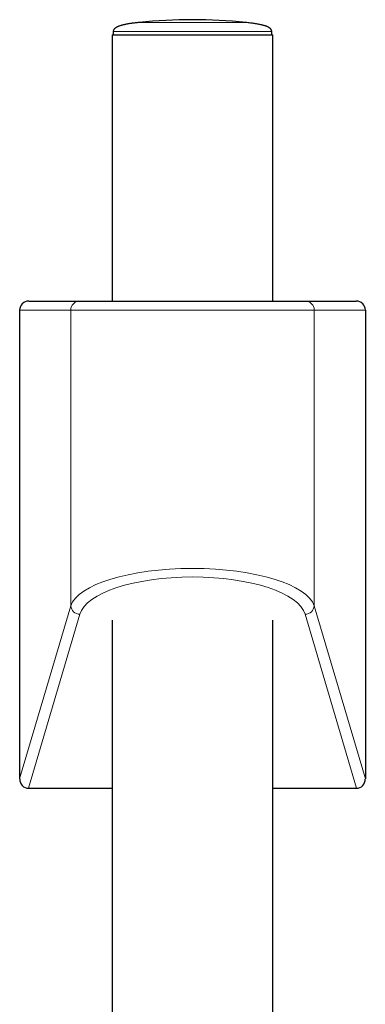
# Model space of a CAD drawing. Header units: millimetres. Extents: x 8 to 984, y 12 to 973.
# Tile 140 of 256: x 359 to 397, y 863 to 973. Entities that reach past the tile are written whole.
import ezdxf

# ---------------------------------------------------------------- set-up
doc = ezdxf.new("R2010")
doc.units = ezdxf.units.MM

msp = doc.modelspace()

# ---------------------------------------------------------------- linework, layer by layer
at = {"color": 252, "linetype": 'Continuous', "lineweight": 0}
for p, q in [((372.37, 972.2), (384.17, 972.2)), ((364.77, 940.32), (359.1, 940.32)), ((391.77, 940.32), (364.77, 940.32)), ((364.77, 940.32), (364.77, 907.54)), ((391.77, 940.32), (391.77, 907.54)), ((397.44, 940.32), (391.77, 940.32)), ((359.1, 888.35), (364.77, 907.54)), ((391.77, 907.54), (397.44, 888.35)), ((365.77, 906.6), (360.07, 887.32)), ((396.47, 887.32), (390.77, 906.6))]:
    msp.add_line(p, q, dxfattribs=at)
at = {"color": 7, "linetype": 'Continuous', "lineweight": 30}
for p, q in [((369.37, 970.82), (369.37, 941.32)), ((369.37, 970.82), (387.17, 970.82)), ((369.48, 971.21), (369.47, 970.82)), ((387.07, 970.82), (387.06, 971.21)), ((387.17, 941.32), (387.17, 970.82)), ((360.11, 941.32), (365.77, 941.32)), ((365.77, 941.32), (390.77, 941.32)), ((390.77, 941.32), (396.43, 941.32)), ((359.1, 940.32), (359.1, 888.35)), ((397.44, 940.32), (397.44, 888.35)), ((369.37, 905.97), (369.37, 818.32)), ((387.17, 617.17), (387.17, 905.97)), ((360.07, 887.32), (369.37, 887.32)), ((387.17, 887.32), (396.47, 887.32))]:
    msp.add_line(p, q, dxfattribs=at)
msp.add_arc((378.27, 915.86), 56.65, 84.0194, 95.9806, dxfattribs=at)
at = {"color": 252, "linetype": 'Continuous', "lineweight": 0}
for centre, radius, start, end in [((365.77, 940.33), 0.997, 90.172, 180.1661), ((390.77, 940.33), 0.997, 359.8339, 89.828), ((365.78, 907.61), 1.01, 184.211, 269.1065), ((390.76, 907.61), 1.01, 270.8935, 355.789)]:
    msp.add_arc(centre, radius, start, end, dxfattribs=at)
at = {"color": 7, "linetype": 'Continuous', "lineweight": 30}
for centre, major_axis, ratio, start_param, end_param in [((360.11, 940.32), (1.01, 0), 0.994104, 1.570796, 3.141593), ((396.43, 940.32), (1.01, 0), 0.994104, 0, 1.570796), ((360.11, 888.39), (0.3, 1.03), 0.933269, 1.877469, 3.410712), ((396.43, 888.39), (0.3, -1.03), 0.933269, 6.014066, 7.547309)]:
    msp.add_ellipse(centre, major_axis=major_axis, ratio=ratio, start_param=start_param, end_param=end_param, dxfattribs=at)
at = {"color": 252, "linetype": 'Continuous', "lineweight": 0}
for centre, major_axis, ratio in [((378.27, 907.04), (13.58, 0), 0.341894), ((378.27, 906.1), (12.58, 0), 0.369079)]:
    msp.add_ellipse(centre, major_axis=major_axis, ratio=ratio, start_param=0.108645, end_param=3.032948, dxfattribs=at)
at = {"color": 7, "linetype": 'Continuous', "lineweight": 30}
for points, knots in [([(372.37, 972.2), (372.28, 972.19), (372.13, 972.18), (371.9, 972.15), (371.69, 972.12), (371.5, 972.1), (371.3, 972.07), (371.12, 972.04), (370.93, 972), (370.76, 971.97), (370.6, 971.93), (370.45, 971.9), (370.32, 971.86), (370.21, 971.82), (370.11, 971.79), (370.01, 971.75), (369.92, 971.71), (369.84, 971.67), (369.77, 971.63), (369.72, 971.59), (369.68, 971.56), (369.64, 971.53), (369.6, 971.49), (369.56, 971.43), (369.52, 971.37), (369.49, 971.3), (369.49, 971.24), (369.48, 971.21)], [0, 0, 0, 0, 0.0783647, 0.1500805, 0.2157898, 0.2760549, 0.3313706, 0.3970548, 0.4558684, 0.5085601, 0.5618311, 0.6088663, 0.650389, 0.6870305, 0.7193426, 0.747809, 0.7842225, 0.8141788, 0.8387024, 0.8586045, 0.8698892, 0.8853422, 0.9065999, 0.9257787, 0.9474844, 0.9719141, 1, 1, 1, 1]), ([(387.06, 971.21), (387.06, 971.23), (387.05, 971.26), (387.04, 971.31), (387.02, 971.37), (387, 971.42), (386.97, 971.45), (386.96, 971.47), (386.95, 971.48), (386.93, 971.5), (386.91, 971.52), (386.87, 971.56), (386.81, 971.6), (386.74, 971.65), (386.65, 971.7), (386.56, 971.74), (386.47, 971.78), (386.36, 971.82), (386.23, 971.86), (386.08, 971.9), (385.92, 971.94), (385.75, 971.98), (385.56, 972.01), (385.35, 972.05), (385.14, 972.08), (384.92, 972.11), (384.69, 972.14), (384.44, 972.17), (384.26, 972.19), (384.17, 972.2)], [0, 0, 0, 0, 0.01504, 0.028397, 0.050885, 0.068244, 0.08035, 0.087023, 0.092573, 0.099005, 0.106353, 0.124081, 0.14642, 0.174284, 0.208828, 0.236284, 0.267869, 0.304174, 0.345868, 0.393728, 0.448645, 0.500982, 0.559738, 0.625731, 0.69991, 0.764653, 0.835756, 0.91393, 1, 1, 1, 1])]:
    msp.add_open_spline(points, degree=3, knots=knots, dxfattribs=at)
at = {"color": 252, "linetype": 'Continuous', "lineweight": 0}
msp.add_open_spline([(387.06, 971.21), (387.02, 971.21), (386.96, 971.21), (386.44, 971.21), (385.62, 971.21), (384.52, 971.21), (383.18, 971.21), (381.65, 971.21), (380, 971.21), (378.27, 971.21), (376.55, 971.21), (374.89, 971.21), (373.36, 971.21), (372.02, 971.21), (370.92, 971.21), (370.1, 971.21), (369.58, 971.21), (369.52, 971.21), (369.48, 971.21)], degree=3, knots=[0, 0, 0, 0, 0.0625, 0.125, 0.1875, 0.25, 0.3125, 0.375, 0.4375, 0.5, 0.5625, 0.625, 0.6875, 0.75, 0.8125, 0.875, 0.9375, 1, 1, 1, 1], dxfattribs=at)

doc.saveas('drawing.dxf')
